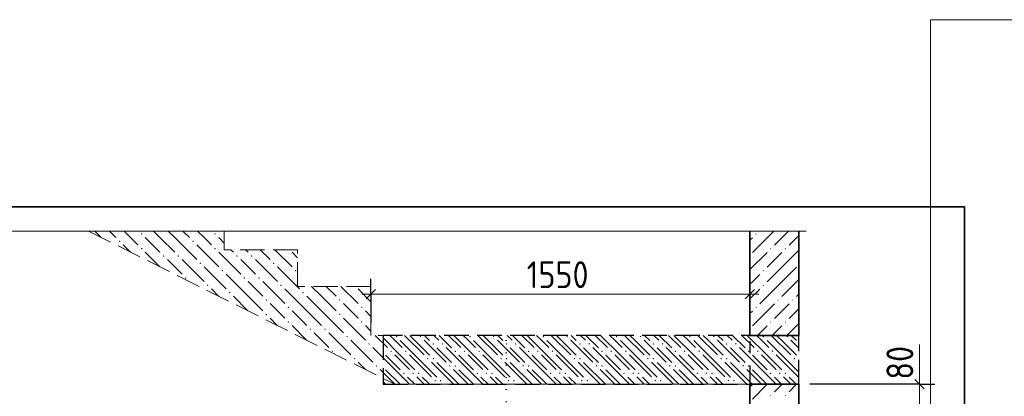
# Model space of a CAD drawing. Header units: millimetres. Extents: x 0 to 50400, y 0 to 35640.
# Tile 5 of 20: x 15330 to 24994, y 13173 to 16873. Entities that reach past the tile are written whole.
import ezdxf

# ---------------------------------------------------------------- set-up
doc = ezdxf.new("R2010")
doc.units = ezdxf.units.MM
for name, pattern in [('______2', [324, 240, -84]), ('______5', [1320, 960, -120, 120, -120]), ('______9', [120, 0, -120])]:
    doc.linetypes.add(name, pattern=pattern)
for name, color, linetype, lineweight in [('Standard', 7, 'Continuous', 25), ('ЖБ Лестница', 52, 'Continuous', 25), ('ЖБ Перекрытие верхний уровень', 7, 'Continuous', 35), ('ЖБ Стена верхний уровень', 7, 'Continuous', 35), ('Сечения символ', 7, 'Continuous', 25)]:
    doc.layers.add(name, color=color, linetype=linetype, lineweight=lineweight)
doc.layers.add('Оси', color=7, linetype='______5', true_color=0x656565)
doc.layers.add('Размерная выноска', color=7, linetype='Continuous')
doc.styles.add('ISOCPEUR', font='txt')

msp = doc.modelspace()

# ---------------------------------------------------------------- hatches: boundary and pattern name
at = {"layer": 'ЖБ Лестница', "linetype": 'Continuous', "lineweight": 18, "transparency": 33554687}
for points in [[(16303, 14696.4), (16310.8, 14704.2), (16318.6, 14696.4), (16310.8, 14688.6)], [(16519, 14768.4), (16526.8, 14776.2), (16534.6, 14768.4), (16526.8, 14760.6)], [(17023, 14696.4), (17030.8, 14704.2), (17038.6, 14696.4), (17030.8, 14688.6)], [(17239, 14768.4), (17246.8, 14776.2), (17254.6, 14768.4), (17246.8, 14760.6)], [(16519, 14624.4), (16526.8, 14632.2), (16534.6, 14624.4), (16526.8, 14616.6)], [(17239, 14624.4), (17246.8, 14632.2), (17254.6, 14624.4), (17246.8, 14616.6)], [(16735, 14552.4), (16742.8, 14560.2), (16750.6, 14552.4), (16742.8, 14544.6)], [(16879, 14552.4), (16886.8, 14560.2), (16894.6, 14552.4), (16886.8, 14544.6)], [(17455, 14552.4), (17462.8, 14560.2), (17470.6, 14552.4), (17462.8, 14544.6)], [(17599, 14552.4), (17606.8, 14560.2), (17614.6, 14552.4), (17606.8, 14544.6)], [(17095, 14480.4), (17102.8, 14488.2), (17110.6, 14480.4), (17102.8, 14472.6)], [(17311, 14408.4), (17318.8, 14416.2), (17326.6, 14408.4), (17318.8, 14400.6)], [(17815, 14480.4), (17822.8, 14488.2), (17830.6, 14480.4), (17822.8, 14472.6)], [(18031, 14408.4), (18038.8, 14416.2), (18046.6, 14408.4), (18038.8, 14400.6)], [(16951, 14336.4), (16958.8, 14344.2), (16966.6, 14336.4), (16958.8, 14328.6)], [(17527, 14336.4), (17534.8, 14344.2), (17542.6, 14336.4), (17534.8, 14328.6)], [(17671, 14336.4), (17678.8, 14344.2), (17686.6, 14336.4), (17678.8, 14328.6)], [(17167, 14264.4), (17174.8, 14272.2), (17182.6, 14264.4), (17174.8, 14256.6)], [(17887, 14264.4), (17894.8, 14272.2), (17902.6, 14264.4), (17894.8, 14256.6)], [(17383, 14192.4), (17390.8, 14200.2), (17398.6, 14192.4), (17390.8, 14184.6)], [(17743, 14120.4), (17750.8, 14128.2), (17758.6, 14120.4), (17750.8, 14112.6)], [(18103, 14192.4), (18110.8, 14200.2), (18118.6, 14192.4), (18110.8, 14184.6)], [(18463, 14120.4), (18470.8, 14128.2), (18478.6, 14120.4), (18470.8, 14112.6)], [(17959, 14048.4), (17966.8, 14056.2), (17974.6, 14048.4), (17966.8, 14040.6)], [(18679, 14048.4), (18686.8, 14056.2), (18694.6, 14048.4), (18686.8, 14040.6)], [(17743, 13976.4), (17750.8, 13984.2), (17758.6, 13976.4), (17750.8, 13968.6)], [(18463, 13976.4), (18470.8, 13984.2), (18478.6, 13976.4), (18470.8, 13968.6)], [(17959, 13904.4), (17966.8, 13912.2), (17974.6, 13904.4), (17966.8, 13896.6)], [(18175, 13832.4), (18182.8, 13840.2), (18190.6, 13832.4), (18182.8, 13824.6)], [(18319, 13832.4), (18326.8, 13840.2), (18334.6, 13832.4), (18326.8, 13824.6)], [(18679, 13904.4), (18686.8, 13912.2), (18694.6, 13904.4), (18686.8, 13896.6)], [(18535, 13760.4), (18542.8, 13768.2), (18550.6, 13760.4), (18542.8, 13752.6)], [(19255, 13760.4), (19262.8, 13768.2), (19270.6, 13760.4), (19262.8, 13752.6)], [(19975, 13760.4), (19982.8, 13768.2), (19990.6, 13760.4), (19982.8, 13752.6)], [(20695, 13760.4), (20702.8, 13768.2), (20710.6, 13760.4), (20702.8, 13752.6)], [(21415, 13760.4), (21422.8, 13768.2), (21430.6, 13760.4), (21422.8, 13752.6)], [(22135, 13760.4), (22142.8, 13768.2), (22150.6, 13760.4), (22142.8, 13752.6)], [(22855, 13760.4), (22862.8, 13768.2), (22870.6, 13760.4), (22862.8, 13752.6)], [(18751, 13688.4), (18758.8, 13696.2), (18766.6, 13688.4), (18758.8, 13680.6)], [(19471, 13688.4), (19478.8, 13696.2), (19486.6, 13688.4), (19478.8, 13680.6)], [(20191, 13688.4), (20198.8, 13696.2), (20206.6, 13688.4), (20198.8, 13680.6)], [(20911, 13688.4), (20918.8, 13696.2), (20926.6, 13688.4), (20918.8, 13680.6)], [(21631, 13688.4), (21638.8, 13696.2), (21646.6, 13688.4), (21638.8, 13680.6)], [(22351, 13688.4), (22358.8, 13696.2), (22366.6, 13688.4), (22358.8, 13680.6)], [(18391, 13616.4), (18398.8, 13624.2), (18406.6, 13616.4), (18398.8, 13608.6)], [(18607, 13544.4), (18614.8, 13552.2), (18622.6, 13544.4), (18614.8, 13536.6)], [(18967, 13616.4), (18974.8, 13624.2), (18982.6, 13616.4), (18974.8, 13608.6)], [(19111, 13616.4), (19118.8, 13624.2), (19126.6, 13616.4), (19118.8, 13608.6)], [(19327, 13544.4), (19334.8, 13552.2), (19342.6, 13544.4), (19334.8, 13536.6)], [(19687, 13616.4), (19694.8, 13624.2), (19702.6, 13616.4), (19694.8, 13608.6)], [(19831, 13616.4), (19838.8, 13624.2), (19846.6, 13616.4), (19838.8, 13608.6)], [(20047, 13544.4), (20054.8, 13552.2), (20062.6, 13544.4), (20054.8, 13536.6)], [(20407, 13616.4), (20414.8, 13624.2), (20422.6, 13616.4), (20414.8, 13608.6)], [(20551, 13616.4), (20558.8, 13624.2), (20566.6, 13616.4), (20558.8, 13608.6)], [(20767, 13544.4), (20774.8, 13552.2), (20782.6, 13544.4), (20774.8, 13536.6)], [(21127, 13616.4), (21134.8, 13624.2), (21142.6, 13616.4), (21134.8, 13608.6)], [(21271, 13616.4), (21278.8, 13624.2), (21286.6, 13616.4), (21278.8, 13608.6)], [(21487, 13544.4), (21494.8, 13552.2), (21502.6, 13544.4), (21494.8, 13536.6)], [(21847, 13616.4), (21854.8, 13624.2), (21862.6, 13616.4), (21854.8, 13608.6)], [(21991, 13616.4), (21998.8, 13624.2), (22006.6, 13616.4), (21998.8, 13608.6)], [(22207, 13544.4), (22214.8, 13552.2), (22222.6, 13544.4), (22214.8, 13536.6)], [(22567, 13616.4), (22574.8, 13624.2), (22582.6, 13616.4), (22574.8, 13608.6)], [(22711, 13616.4), (22718.8, 13624.2), (22726.6, 13616.4), (22718.8, 13608.6)], [(22927, 13544.4), (22934.8, 13552.2), (22942.6, 13544.4), (22934.8, 13536.6)], [(18823, 13472.4), (18830.8, 13480.2), (18838.6, 13472.4), (18830.8, 13464.6)], [(19543, 13472.4), (19550.8, 13480.2), (19558.6, 13472.4), (19550.8, 13464.6)], [(20263, 13472.4), (20270.8, 13480.2), (20278.6, 13472.4), (20270.8, 13464.6)], [(20983, 13472.4), (20990.8, 13480.2), (20998.6, 13472.4), (20990.8, 13464.6)], [(21703, 13472.4), (21710.8, 13480.2), (21718.6, 13472.4), (21710.8, 13464.6)], [(22423, 13472.4), (22430.8, 13480.2), (22438.6, 13472.4), (22430.8, 13464.6)], [(19183, 13400.4), (19190.8, 13408.2), (19198.6, 13400.4), (19190.8, 13392.6)], [(19903, 13400.4), (19910.8, 13408.2), (19918.6, 13400.4), (19910.8, 13392.6)], [(20623, 13400.4), (20630.8, 13408.2), (20638.6, 13400.4), (20630.8, 13392.6)], [(21343, 13400.4), (21350.8, 13408.2), (21358.6, 13400.4), (21350.8, 13392.6)], [(22063, 13400.4), (22070.8, 13408.2), (22078.6, 13400.4), (22070.8, 13392.6)], [(22783, 13400.4), (22790.8, 13408.2), (22798.6, 13400.4), (22790.8, 13392.6)], [(19399, 13328.4), (19406.8, 13336.2), (19414.6, 13328.4), (19406.8, 13320.6)], [(20119, 13328.4), (20126.8, 13336.2), (20134.6, 13328.4), (20126.8, 13320.6)], [(20839, 13328.4), (20846.8, 13336.2), (20854.6, 13328.4), (20846.8, 13320.6)], [(21559, 13328.4), (21566.8, 13336.2), (21574.6, 13328.4), (21566.8, 13320.6)], [(22279, 13328.4), (22286.8, 13336.2), (22294.6, 13328.4), (22286.8, 13320.6)]]:
    msp.add_hatch(color=7, dxfattribs=at).paths.add_polyline_path(points, flags=16)
at = {"layer": 'ЖБ Перекрытие верхний уровень', "linetype": 'Continuous', "lineweight": 18, "transparency": 33554687}
for points in [[(19021.6, 13758.8), (19029.4, 13766.6), (19037.2, 13758.8), (19029.4, 13751)], [(19741.6, 13758.8), (19749.4, 13766.6), (19757.2, 13758.8), (19749.4, 13751)], [(20461.6, 13758.8), (20469.4, 13766.6), (20477.2, 13758.8), (20469.4, 13751)], [(21181.6, 13758.8), (21189.4, 13766.6), (21197.2, 13758.8), (21189.4, 13751)], [(21901.6, 13758.8), (21909.4, 13766.6), (21917.2, 13758.8), (21909.4, 13751)], [(22621.6, 13758.8), (22629.4, 13766.6), (22637.2, 13758.8), (22629.4, 13751)], [(19381.6, 13686.8), (19389.4, 13694.6), (19397.2, 13686.8), (19389.4, 13679)], [(20101.6, 13686.8), (20109.4, 13694.6), (20117.2, 13686.8), (20109.4, 13679)], [(20821.6, 13686.8), (20829.4, 13694.6), (20837.2, 13686.8), (20829.4, 13679)], [(21541.6, 13686.8), (21549.4, 13694.6), (21557.2, 13686.8), (21549.4, 13679)], [(22261.6, 13686.8), (22269.4, 13694.6), (22277.2, 13686.8), (22269.4, 13679)], [(19381.6, 13542.8), (19389.4, 13550.6), (19397.2, 13542.8), (19389.4, 13535)], [(19597.6, 13614.8), (19605.4, 13622.6), (19613.2, 13614.8), (19605.4, 13607)], [(20101.6, 13542.8), (20109.4, 13550.6), (20117.2, 13542.8), (20109.4, 13535)], [(20317.6, 13614.8), (20325.4, 13622.6), (20333.2, 13614.8), (20325.4, 13607)], [(20821.6, 13542.8), (20829.4, 13550.6), (20837.2, 13542.8), (20829.4, 13535)], [(21037.6, 13614.8), (21045.4, 13622.6), (21053.2, 13614.8), (21045.4, 13607)], [(21541.6, 13542.8), (21549.4, 13550.6), (21557.2, 13542.8), (21549.4, 13535)], [(21757.6, 13614.8), (21765.4, 13622.6), (21773.2, 13614.8), (21765.4, 13607)], [(22261.6, 13542.8), (22269.4, 13550.6), (22277.2, 13542.8), (22269.4, 13535)], [(22477.6, 13614.8), (22485.4, 13622.6), (22493.2, 13614.8), (22485.4, 13607)], [(19597.6, 13470.8), (19605.4, 13478.6), (19613.2, 13470.8), (19605.4, 13463)], [(20317.6, 13470.8), (20325.4, 13478.6), (20333.2, 13470.8), (20325.4, 13463)], [(21037.6, 13470.8), (21045.4, 13478.6), (21053.2, 13470.8), (21045.4, 13463)], [(21757.6, 13470.8), (21765.4, 13478.6), (21773.2, 13470.8), (21765.4, 13463)], [(22477.6, 13470.8), (22485.4, 13478.6), (22493.2, 13470.8), (22485.4, 13463)], [(19093.6, 13398.8), (19101.4, 13406.6), (19109.2, 13398.8), (19101.4, 13391)], [(19237.6, 13398.8), (19245.4, 13406.6), (19253.2, 13398.8), (19245.4, 13391)], [(19813.6, 13398.8), (19821.4, 13406.6), (19829.2, 13398.8), (19821.4, 13391)], [(19957.6, 13398.8), (19965.4, 13406.6), (19973.2, 13398.8), (19965.4, 13391)], [(20533.6, 13398.8), (20541.4, 13406.6), (20549.2, 13398.8), (20541.4, 13391)], [(20677.6, 13398.8), (20685.4, 13406.6), (20693.2, 13398.8), (20685.4, 13391)], [(21253.6, 13398.8), (21261.4, 13406.6), (21269.2, 13398.8), (21261.4, 13391)], [(21397.6, 13398.8), (21405.4, 13406.6), (21413.2, 13398.8), (21405.4, 13391)], [(21973.6, 13398.8), (21981.4, 13406.6), (21989.2, 13398.8), (21981.4, 13391)], [(22117.6, 13398.8), (22125.4, 13406.6), (22133.2, 13398.8), (22125.4, 13391)], [(22693.6, 13398.8), (22701.4, 13406.6), (22709.2, 13398.8), (22701.4, 13391)], [(22837.6, 13398.8), (22845.4, 13406.6), (22853.2, 13398.8), (22845.4, 13391)], [(19453.6, 13326.8), (19461.4, 13334.6), (19469.2, 13326.8), (19461.4, 13319)], [(20173.6, 13326.8), (20181.4, 13334.6), (20189.2, 13326.8), (20181.4, 13319)], [(20893.6, 13326.8), (20901.4, 13334.6), (20909.2, 13326.8), (20901.4, 13319)], [(21613.6, 13326.8), (21621.4, 13334.6), (21629.2, 13326.8), (21621.4, 13319)], [(22333.6, 13326.8), (22341.4, 13334.6), (22349.2, 13326.8), (22341.4, 13319)]]:
    msp.add_hatch(color=7, dxfattribs=at).paths.add_polyline_path(points, flags=16)
at = {"layer": 'ЖБ Стена верхний уровень', "linetype": 'Continuous', "lineweight": 18, "transparency": 33554687}
for points in [[(22551.4, 14766.8), (22557.4, 14772.8), (22563.4, 14766.8), (22557.4, 14760.8)], [(22695.4, 14622.8), (22701.4, 14628.8), (22707.4, 14622.8), (22701.4, 14616.8)], [(22839.4, 14622.8), (22845.4, 14628.8), (22851.4, 14622.8), (22845.4, 14616.8)], [(22623.4, 14406.8), (22629.4, 14412.8), (22635.4, 14406.8), (22629.4, 14400.8)], [(22623.4, 14262.8), (22629.4, 14268.8), (22635.4, 14262.8), (22629.4, 14256.8)], [(22767.4, 14118.8), (22773.4, 14124.8), (22779.4, 14118.8), (22773.4, 14112.8)], [(22911.4, 14118.8), (22917.4, 14124.8), (22923.4, 14118.8), (22917.4, 14112.8)], [(22551.4, 14046.8), (22557.4, 14052.8), (22563.4, 14046.8), (22557.4, 14040.8)], [(22695.4, 13902.8), (22701.4, 13908.8), (22707.4, 13902.8), (22701.4, 13896.8)], [(22839.4, 13902.8), (22845.4, 13908.8), (22851.4, 13902.8), (22845.4, 13896.8)], [(22695.4, 13182.8), (22701.4, 13188.8), (22707.4, 13182.8), (22701.4, 13176.8)], [(22839.4, 13182.8), (22845.4, 13188.8), (22851.4, 13182.8), (22845.4, 13176.8)]]:
    msp.add_hatch(color=7, dxfattribs=at).paths.add_polyline_path(points, flags=16)

# ---------------------------------------------------------------- linework, layer by layer
at = {"layer": 'Standard', "color": 7, "linetype": 'Continuous', "lineweight": -3, "transparency": 33554687}
for p, q in [((18776.4, 14176.3), (18776.4, 14326.3)), ((22496.4, 14176.3), (22496.4, 14326.3)), ((18776.4, 14176.3), (18776.4, 14026.3)), ((18776.4, 14176.3), (18776.4, 13892.4)), ((22496.4, 14176.3), (22496.4, 14026.3)), ((22496.4, 14176.3), (22496.4, 13892.4)), ((24161.3, 13292.4), (24011.3, 13292.4)), ((24161.3, 13292.4), (24311.3, 13292.4))]:
    msp.add_line(p, q, dxfattribs=at)
at = {"layer": 'Standard', "color": 7, "linetype": 'Continuous', "lineweight": 25, "transparency": 33554687}
for p, q in [((18731.4, 14131.3), (18821.4, 14221.3)), ((22451.4, 14131.3), (22541.4, 14221.3)), ((24116.3, 13337.4), (24206.3, 13247.4))]:
    msp.add_line(p, q, dxfattribs=at)
at = {"layer": 'Standard', "color": 7, "linetype": 'Continuous', "lineweight": 13, "transparency": 33554687}
for p, q in [((18776.4, 14176.3), (18686.4, 14176.3)), ((18776.4, 14176.3), (22496.4, 14176.3)), ((22496.4, 14176.3), (22586.4, 14176.3)), ((24161.3, 13292.4), (24161.3, 13382.4))]:
    msp.add_line(p, q, dxfattribs=at)
for points in [[(39971.8, 16873.3), (24269.4, 16873.3), (24269.4, 7904.7), (39971.8, 7904.7), (39971.8, 16873.3)], [(24161.3, 13292.4), (24161.3, 13245.4), (24161.3, 13245.4), (24161.3, 13100.4)]]:
    msp.add_lwpolyline(points, dxfattribs=at)
at = {"layer": 'Standard', "color": 254, "linetype": 'Continuous', "lineweight": 35, "true_color": 0xc4c4ff, "transparency": 33554687}
msp.add_lwpolyline([(6237.4, 2315.1), (24602.7, 2315.1), (24602.7, 15036), (6237.4, 15036), (6237.4, 2315.1)], dxfattribs=at)
at = {"layer": 'Standard', "color": 7, "linetype": 'Continuous', "lineweight": -3, "transparency": 33554687}
msp.add_lwpolyline([(24161.3, 13292.4), (24143, 13292.4), (24143, 13292.4), (24140.9, 13292.4), (24140.9, 13292.4), (24140.9, 13292.4), (24140.9, 13292.4), (23085.6, 13292.4)], dxfattribs=at)
at = {"layer": 'ЖБ Лестница', "color": 7, "linetype": '______2', "lineweight": 13, "transparency": 33554687}
for p, q in [((16005.8, 14796), (19010.8, 13292.4)), ((17336.8, 14612.4), (17336.8, 14796)), ((18056.8, 14612.4), (17336.8, 14612.4)), ((18056.8, 14252.4), (18056.8, 14612.4)), ((18776.8, 14252.4), (18056.8, 14252.4)), ((18776.8, 13772.4), (18776.8, 14252.4)), ((22976.7, 13772.4), (18776.8, 13772.4)), ((22976.4, 13292.4), (22976.7, 13772.4)), ((19010.8, 13292.4), (22976.4, 13292.4))]:
    msp.add_line(p, q, dxfattribs=at)
at = {"layer": 'ЖБ Лестница', "color": 9, "linetype": 'Continuous', "lineweight": 18, "true_color": 0xc7c7c7, "transparency": 33554687}
for p, q in [((16067.2, 14796), (16128.7, 14734.5)), ((16211.2, 14796), (16274.8, 14732.4)), ((16418.8, 14732.4), (16355.2, 14796)), ((16706.8, 14732.4), (16643.2, 14796)), ((16787.2, 14796), (16850.8, 14732.4)), ((16931.2, 14796), (16994.8, 14732.4)), ((17138.8, 14732.4), (17075.2, 14796)), ((16490.8, 14660.4), (16418.8, 14732.4)), ((16562.8, 14732.4), (16706.8, 14588.4)), ((16706.8, 14732.4), (16850.8, 14588.4)), ((16850.8, 14732.4), (17066.8, 14516.4)), ((17210.8, 14660.4), (17138.8, 14732.4)), ((17282.8, 14732.4), (17336.8, 14678.4)), ((16346.8, 14660.4), (16416.9, 14590.3)), ((17066.8, 14660.4), (17282.8, 14444.4)), ((17402.8, 14612.4), (17426.8, 14588.4)), ((17546.8, 14612.4), (17570.8, 14588.4)), ((17690.8, 14612.4), (17786.8, 14516.4)), ((17834.8, 14612.4), (18002.8, 14444.4)), ((16562.8, 14588.4), (16705.1, 14446.1)), ((16850.8, 14444.4), (16778.8, 14516.4)), ((16922.8, 14516.4), (17138.8, 14300.4)), ((17282.8, 14588.4), (17498.8, 14372.4)), ((17570.8, 14444.4), (17498.8, 14516.4)), ((17642.8, 14516.4), (17858.8, 14300.4)), ((18002.8, 14588.4), (18056.8, 14534.4)), ((16922.8, 14372.4), (16850.8, 14444.4)), ((17138.8, 14444.4), (17354.8, 14228.4)), ((17642.8, 14372.4), (17570.8, 14444.4)), ((17858.8, 14444.4), (18074.8, 14228.4)), ((17570.8, 14156.4), (17354.8, 14372.4)), ((17281.5, 14157.7), (17210.8, 14228.4)), ((17570.8, 14300.4), (17714.8, 14156.4)), ((17714.8, 14300.4), (17930.8, 14084.4)), ((18146.8, 14012.4), (17930.8, 14228.4)), ((18290.8, 14156.4), (18194.8, 14252.4)), ((18338.8, 14252.4), (18434.8, 14156.4)), ((18482.8, 14252.4), (18650.8, 14084.4)), ((18776.8, 14102.4), (18650.8, 14228.4)), ((18770.8, 14252.4), (18776.8, 14246.4)), ((17426.8, 14156.4), (17569.7, 14013.5)), ((17570.8, 14156.4), (17714.8, 14012.4)), ((18146.8, 14156.4), (18290.8, 14012.4)), ((18290.8, 14156.4), (18434.8, 14012.4)), ((17858.8, 14012.4), (17786.8, 14084.4)), ((18578.8, 14012.4), (18506.8, 14084.4)), ((17786.8, 13940.4), (17857.9, 13869.3)), ((17930.8, 13940.4), (17858.8, 14012.4)), ((18002.8, 14012.4), (18146.8, 13868.4)), ((18146.8, 14012.4), (18290.8, 13868.4)), ((18290.8, 14012.4), (18506.8, 13796.4)), ((18506.8, 13940.4), (18722.8, 13724.4)), ((18650.8, 13940.4), (18578.8, 14012.4)), ((18722.8, 14012.4), (18776.8, 13958.4)), ((18002.8, 13868.4), (18146.1, 13725)), ((18722.8, 13868.4), (18776.8, 13814.4)), ((18290.8, 13724.4), (18218.8, 13796.4)), ((18362.8, 13652.4), (18290.8, 13724.4)), ((18362.8, 13796.4), (18578.8, 13580.4)), ((18578.8, 13724.4), (18794.8, 13508.4)), ((18818.8, 13772.4), (18938.8, 13652.4)), ((19010.8, 13724.4), (18962.8, 13772.4)), ((19082.8, 13652.4), (19010.8, 13724.4)), ((19106.8, 13772.4), (19298.8, 13580.4)), ((19298.8, 13724.4), (19514.8, 13508.4)), ((19394.8, 13772.4), (19442.8, 13724.4)), ((19538.8, 13772.4), (19658.8, 13652.4)), ((19730.8, 13724.4), (19682.8, 13772.4)), ((19802.8, 13652.4), (19730.8, 13724.4)), ((19826.8, 13772.4), (20018.8, 13580.4)), ((20018.8, 13724.4), (20234.8, 13508.4)), ((20114.8, 13772.4), (20162.8, 13724.4)), ((20258.8, 13772.4), (20378.8, 13652.4)), ((20450.8, 13724.4), (20402.8, 13772.4)), ((20522.8, 13652.4), (20450.8, 13724.4)), ((20546.8, 13772.4), (20738.8, 13580.4)), ((20738.8, 13724.4), (20954.8, 13508.4)), ((20834.8, 13772.4), (20882.8, 13724.4)), ((20978.8, 13772.4), (21098.8, 13652.4)), ((21170.8, 13724.4), (21122.8, 13772.4)), ((21242.8, 13652.4), (21170.8, 13724.4)), ((21266.8, 13772.4), (21458.8, 13580.4)), ((21458.8, 13724.4), (21674.8, 13508.4)), ((21554.8, 13772.4), (21602.8, 13724.4)), ((21698.8, 13772.4), (21818.8, 13652.4)), ((21890.8, 13724.4), (21842.8, 13772.4)), ((21962.8, 13652.4), (21890.8, 13724.4)), ((21986.8, 13772.4), (22178.8, 13580.4)), ((22178.8, 13724.4), (22394.8, 13508.4)), ((22274.8, 13772.4), (22322.8, 13724.4)), ((22418.8, 13772.4), (22538.8, 13652.4)), ((22610.8, 13724.4), (22562.8, 13772.4)), ((22682.8, 13652.4), (22610.8, 13724.4)), ((22706.8, 13772.4), (22898.8, 13580.4)), ((22898.8, 13724.4), (22976.6, 13646.6)), ((19010.8, 13436.4), (18794.8, 13652.4)), ((19730.8, 13436.4), (19514.8, 13652.4)), ((20450.8, 13436.4), (20234.8, 13652.4)), ((21170.8, 13436.4), (20954.8, 13652.4)), ((21890.8, 13436.4), (21674.8, 13652.4)), ((22610.8, 13436.4), (22394.8, 13652.4)), ((19010.8, 13580.4), (19154.8, 13436.4)), ((19154.8, 13580.4), (19370.8, 13364.4)), ((19730.8, 13580.4), (19874.8, 13436.4)), ((19874.8, 13580.4), (20090.8, 13364.4)), ((20450.8, 13580.4), (20594.8, 13436.4)), ((20594.8, 13580.4), (20810.8, 13364.4)), ((21170.8, 13580.4), (21314.8, 13436.4)), ((21314.8, 13580.4), (21530.8, 13364.4)), ((21890.8, 13580.4), (22034.8, 13436.4)), ((22034.8, 13580.4), (22250.8, 13364.4)), ((22610.8, 13580.4), (22754.8, 13436.4)), ((22754.8, 13580.4), (22970.8, 13364.4)), ((18722.6, 13436.6), (18650.8, 13508.4)), ((19010.8, 13436.4), (19154.8, 13292.4)), ((19586.8, 13292.4), (19370.8, 13508.4)), ((19586.8, 13436.4), (19730.8, 13292.4)), ((19730.8, 13436.4), (19874.8, 13292.4)), ((20306.8, 13292.4), (20090.8, 13508.4)), ((20306.8, 13436.4), (20450.8, 13292.4)), ((20450.8, 13436.4), (20594.8, 13292.4)), ((21026.8, 13292.4), (20810.8, 13508.4)), ((21026.8, 13436.4), (21170.8, 13292.4)), ((21170.8, 13436.4), (21314.8, 13292.4)), ((21746.8, 13292.4), (21530.8, 13508.4)), ((21746.8, 13436.4), (21890.8, 13292.4)), ((21890.8, 13436.4), (22034.8, 13292.4)), ((22466.8, 13292.4), (22250.8, 13508.4)), ((22466.8, 13436.4), (22610.8, 13292.4)), ((22610.8, 13436.4), (22754.8, 13292.4)), ((22976.5, 13502.7), (22970.8, 13508.4)), ((19298.8, 13292.4), (19226.8, 13364.4)), ((20018.8, 13292.4), (19946.8, 13364.4)), ((20738.8, 13292.4), (20666.8, 13364.4)), ((21458.8, 13292.4), (21386.8, 13364.4)), ((22178.8, 13292.4), (22106.8, 13364.4)), ((22898.8, 13292.4), (22826.8, 13364.4))]:
    msp.add_line(p, q, dxfattribs=at)
at = {"layer": 'ЖБ Лестница', "color": 253, "linetype": '______2', "lineweight": -3, "true_color": 0xababab, "transparency": 33554687}
msp.add_line((18776.8, 13772.4), (18776.4, 13772.4), dxfattribs=at)
at = {"layer": 'ЖБ Лестница', "color": 9, "linetype": 'Continuous', "lineweight": 18, "true_color": 0xc7c7c7, "transparency": 33554687}
msp.add_lwpolyline([(18866.8, 13436.4), (19010.8, 13292.4), (19010.8, 13292.4)], dxfattribs=at)
at = {"layer": 'ЖБ Перекрытие верхний уровень', "color": 7, "linetype": '______2', "lineweight": 25, "transparency": 33554687}
for p, q in [((18896.4, 13772.4), (18896.4, 13292.4)), ((22976.4, 13772.4), (18896.4, 13772.4)), ((22976.4, 13292.4), (22976.4, 13772.4)), ((18896.4, 13292.4), (22976.4, 13292.4))]:
    msp.add_line(p, q, dxfattribs=at)
at = {"layer": 'ЖБ Перекрытие верхний уровень', "color": 9, "linetype": 'Continuous', "lineweight": 18, "true_color": 0xc7c7c7, "transparency": 33554687}
for p, q in [((19065.4, 13578.8), (18896.4, 13747.9)), ((19209.4, 13722.8), (19159.8, 13772.4)), ((19303.8, 13772.4), (19353.4, 13722.8)), ((19447.8, 13772.4), (19569.4, 13650.8)), ((19785.4, 13578.8), (19591.8, 13772.4)), ((19929.4, 13722.8), (19879.8, 13772.4)), ((20023.8, 13772.4), (20073.4, 13722.8)), ((20167.8, 13772.4), (20289.4, 13650.8)), ((20505.4, 13578.8), (20311.8, 13772.4)), ((20649.4, 13722.8), (20599.8, 13772.4)), ((20743.8, 13772.4), (20793.4, 13722.8)), ((20887.8, 13772.4), (21009.4, 13650.8)), ((21225.4, 13578.8), (21031.8, 13772.4)), ((21369.4, 13722.8), (21319.8, 13772.4)), ((21463.8, 13772.4), (21513.4, 13722.8)), ((21607.8, 13772.4), (21729.4, 13650.8)), ((21945.4, 13578.8), (21751.8, 13772.4)), ((22089.4, 13722.8), (22039.8, 13772.4)), ((22183.8, 13772.4), (22233.4, 13722.8)), ((22327.8, 13772.4), (22449.4, 13650.8)), ((22665.4, 13578.8), (22471.8, 13772.4)), ((22809.4, 13722.8), (22759.8, 13772.4)), ((22903.8, 13772.4), (22953.4, 13722.8)), ((19065.4, 13722.8), (19209.4, 13578.8)), ((19209.4, 13722.8), (19353.4, 13578.8)), ((19497.4, 13578.8), (19425.4, 13650.8)), ((19785.4, 13722.8), (19929.4, 13578.8)), ((19929.4, 13722.8), (20073.4, 13578.8)), ((20217.4, 13578.8), (20145.4, 13650.8)), ((20505.4, 13722.8), (20649.4, 13578.8)), ((20649.4, 13722.8), (20793.4, 13578.8)), ((20937.4, 13578.8), (20865.4, 13650.8)), ((21225.4, 13722.8), (21369.4, 13578.8)), ((21369.4, 13722.8), (21513.4, 13578.8)), ((21657.4, 13578.8), (21585.4, 13650.8)), ((21945.4, 13722.8), (22089.4, 13578.8)), ((22089.4, 13722.8), (22233.4, 13578.8)), ((22377.4, 13578.8), (22305.4, 13650.8)), ((22665.4, 13722.8), (22809.4, 13578.8)), ((22809.4, 13722.8), (22953.4, 13578.8)), ((18921.4, 13578.8), (19065.4, 13434.8)), ((19065.4, 13578.8), (19209.4, 13434.8)), ((19209.4, 13578.8), (19425.4, 13362.8)), ((19569.4, 13506.8), (19497.4, 13578.8)), ((19641.4, 13578.8), (19785.4, 13434.8)), ((19785.4, 13578.8), (19929.4, 13434.8)), ((19929.4, 13578.8), (20145.4, 13362.8)), ((20289.4, 13506.8), (20217.4, 13578.8)), ((20361.4, 13578.8), (20505.4, 13434.8)), ((20505.4, 13578.8), (20649.4, 13434.8)), ((20649.4, 13578.8), (20865.4, 13362.8)), ((21009.4, 13506.8), (20937.4, 13578.8)), ((21081.4, 13578.8), (21225.4, 13434.8)), ((21225.4, 13578.8), (21369.4, 13434.8)), ((21369.4, 13578.8), (21585.4, 13362.8)), ((21729.4, 13506.8), (21657.4, 13578.8)), ((21801.4, 13578.8), (21945.4, 13434.8)), ((21945.4, 13578.8), (22089.4, 13434.8)), ((22089.4, 13578.8), (22305.4, 13362.8)), ((22449.4, 13506.8), (22377.4, 13578.8)), ((22521.4, 13578.8), (22665.4, 13434.8)), ((22665.4, 13578.8), (22809.4, 13434.8)), ((22809.4, 13578.8), (22976.4, 13411.8)), ((18921.4, 13434.8), (19063.8, 13292.4)), ((19425.4, 13506.8), (19639.8, 13292.4)), ((19641.4, 13434.8), (19783.8, 13292.4)), ((20145.4, 13506.8), (20359.8, 13292.4)), ((20361.4, 13434.8), (20503.8, 13292.4)), ((20865.4, 13506.8), (21079.8, 13292.4)), ((21081.4, 13434.8), (21223.8, 13292.4)), ((21585.4, 13506.8), (21799.8, 13292.4)), ((21801.4, 13434.8), (21943.8, 13292.4)), ((22305.4, 13506.8), (22519.8, 13292.4)), ((22521.4, 13434.8), (22663.8, 13292.4)), ((19207.8, 13292.4), (19137.4, 13362.8)), ((19281.4, 13362.8), (19351.8, 13292.4)), ((19927.8, 13292.4), (19857.4, 13362.8)), ((20001.4, 13362.8), (20071.8, 13292.4)), ((20647.8, 13292.4), (20577.4, 13362.8)), ((20721.4, 13362.8), (20791.8, 13292.4)), ((21367.8, 13292.4), (21297.4, 13362.8)), ((21441.4, 13362.8), (21511.8, 13292.4)), ((22087.8, 13292.4), (22017.4, 13362.8)), ((22161.4, 13362.8), (22231.8, 13292.4)), ((22807.8, 13292.4), (22737.4, 13362.8)), ((22881.4, 13362.8), (22951.8, 13292.4)), ((18896.4, 13315.8), (18919.8, 13292.4))]:
    msp.add_line(p, q, dxfattribs=at)
at = {"layer": 'ЖБ Стена верхний уровень', "color": 7, "linetype": 'Continuous', "lineweight": 35, "transparency": 33554687}
for p, q in [((22496.4, 14796), (22496.4, 13772.4)), ((22976.4, 13772.4), (22976.4, 14796)), ((22496.4, 13772.4), (22976.4, 13772.4)), ((22496.4, 13292.4), (22496.4, 6692.4)), ((22976.4, 13292.4), (22496.4, 13292.4)), ((22976.4, 6692.4), (22976.4, 13292.4))]:
    msp.add_line(p, q, dxfattribs=at)
at = {"layer": 'ЖБ Стена верхний уровень', "color": 251, "linetype": 'Continuous', "lineweight": 18, "true_color": 0x494949, "transparency": 33554687}
for p, q in [((22730.5, 14796), (22521.4, 14586.8)), ((22809.4, 14730.8), (22874.5, 14796)), ((22521.4, 14730.8), (22496.4, 14705.8)), ((22737.4, 14658.8), (22809.4, 14730.8)), ((22976.4, 14753.8), (22881.4, 14658.8)), ((22809.4, 14442.8), (22976.4, 14609.8)), ((22665.4, 14586.8), (22496.4, 14417.8)), ((22809.4, 14586.8), (22665.4, 14442.8)), ((22809.4, 14442.8), (22665.4, 14298.8)), ((22953.4, 14442.8), (22809.4, 14298.8)), ((22521.4, 14298.8), (22593.4, 14370.8)), ((22953.4, 14298.8), (22976.4, 14321.8)), ((22496.4, 14273.8), (22521.4, 14298.8)), ((22593.4, 14226.8), (22496.4, 14129.8)), ((22809.4, 14298.8), (22593.4, 14082.8)), ((22953.4, 14298.8), (22809.4, 14154.8)), ((22976.4, 14177.8), (22953.4, 14154.8)), ((22737.4, 14082.8), (22521.4, 13866.8)), ((22809.4, 14010.8), (22881.4, 14082.8)), ((22976.4, 14033.8), (22881.4, 13938.8)), ((22521.4, 14010.8), (22496.4, 13985.8)), ((22737.4, 13938.8), (22809.4, 14010.8)), ((22665.4, 13866.8), (22570.9, 13772.4)), ((22809.4, 13866.8), (22714.9, 13772.4)), ((22858.9, 13772.4), (22976.4, 13889.8)), ((22521.4, 13290.8), (22496.4, 13265.8)), ((22666.9, 13292.4), (22521.4, 13146.8)), ((22737.4, 13218.8), (22809.4, 13290.8)), ((22809.4, 13290.8), (22810.9, 13292.4)), ((22954.9, 13292.4), (22881.4, 13218.8))]:
    msp.add_line(p, q, dxfattribs=at)
at = {"layer": 'ЖБ Стена верхний уровень', "color": 253, "linetype": '______2', "lineweight": -3, "true_color": 0xababab, "transparency": 33554687}
msp.add_line((18776.8, 13772.4), (18776.4, 13772.4), dxfattribs=at)
at = {"layer": 'Оси', "color": 8, "linetype": '______5', "lineweight": -3, "transparency": 33554687}
msp.add_line((22496.4, 14796), (22496.4, 1734.9), dxfattribs=at)
at = {"layer": 'Размерная выноска', "color": 7, "linetype": 'Continuous', "lineweight": 13, "transparency": 33554687}
for p, q in [((7304.4, 14796), (16077.8, 14796)), ((15933.8, 14796), (17408.8, 14796)), ((17264.8, 14796), (22568.4, 14796)), ((22424.4, 14796), (23048.4, 14796)), ((24161.3, 13292.4), (24161.3, 13683.6))]:
    msp.add_line(p, q, dxfattribs=at)
at = {"layer": 'Сечения символ', "color": 7, "linetype": '______9', "lineweight": 13, "transparency": 33554687}
msp.add_line((20105.8, 13720.1), (20105.8, 2721.7), dxfattribs=at)

# ---------------------------------------------------------------- texts
at = {"layer": 'Standard', "color": 7, "linetype": 'Continuous', "lineweight": 25, "transparency": 33554687, "insert": (20306.4, 14236.3), "char_height": 264, "width": 800.283, "attachment_point": 7, "style": 'ISOCPEUR'}
msp.add_mtext('\\W0.87;1550', dxfattribs=at)
at = {"layer": 'Standard', "color": 7, "linetype": 'Continuous', "lineweight": 25, "transparency": 33554687, "insert": (24101.3, 13337.4), "char_height": 264, "width": 484.718, "attachment_point": 7, "rotation": 90, "style": 'ISOCPEUR'}
msp.add_mtext('\\W0.87;80', dxfattribs=at)

doc.saveas('drawing.dxf')
